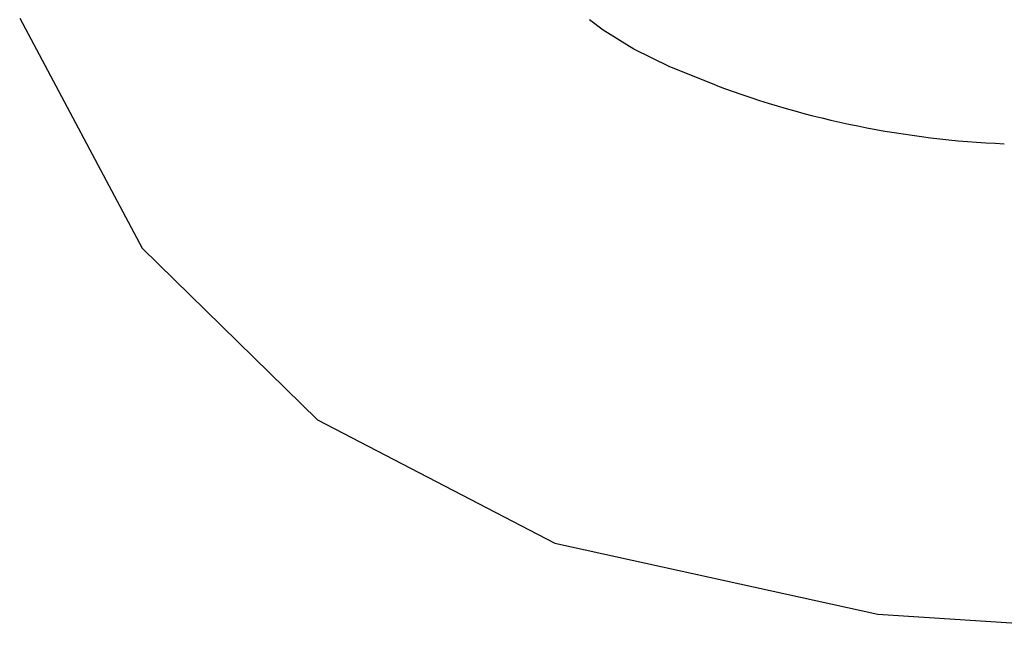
# Model space of a CAD drawing. Header units: millimetres. Extents: x -4577 to 1032787, y -66234 to 201209.
# Tile 76 of 256: x 3758.59 to 3761.84, y -8951.72 to -8949.71. Entities that reach past the tile are written whole.
import ezdxf

# ---------------------------------------------------------------- set-up
doc = ezdxf.new("R2010")
doc.units = ezdxf.units.MM
doc.linetypes.add('510_5_2OG_ELT_1004$0$11-07-22_DS_2OG$0$AUSGEZOGEN', pattern=[0])
doc.layers.add('510_5_2OG_ELT_1004$0$11-07-22_DS_2OG$0$EBENE_1', color=8, linetype='510_5_2OG_ELT_1004$0$11-07-22_DS_2OG$0$AUSGEZOGEN')

# ---------------------------------------------------------------- blocks, each defined once
blk = doc.blocks.new('510_5_2OG_ELT_1004')
at = {"layer": '510_5_2OG_ELT_1004$0$11-07-22_DS_2OG$0$EBENE_1'}
for p, q in [((3758.5867, -8949.6588), (3758.9918, -8950.4194)), ((3758.9918, -8950.4194), (3759.5717, -8950.9869)), ((3759.5717, -8950.9869), (3760.3559, -8951.3939)), ((3760.3559, -8951.3939), (3761.4235, -8951.6289)), ((3761.4235, -8951.6289), (3761.9901, -8951.6653))]:
    blk.add_line(p, q, dxfattribs=at)
blk.add_lwpolyline([(3760.888, -8949.881), (3760.7358, -8949.8201), (3760.6166, -8949.7619), (3760.5155, -8949.6991), (3760.4701, -8949.6643)], dxfattribs=at)
blk.add_arc((3761.9712, -8946.9834), 3.0935, 249.5031, 267.6021, dxfattribs=at)

msp = doc.modelspace()

# ---------------------------------------------------------------- block references
msp.add_blockref('510_5_2OG_ELT_1004', (0, -0.0503))

doc.saveas('drawing.dxf')
